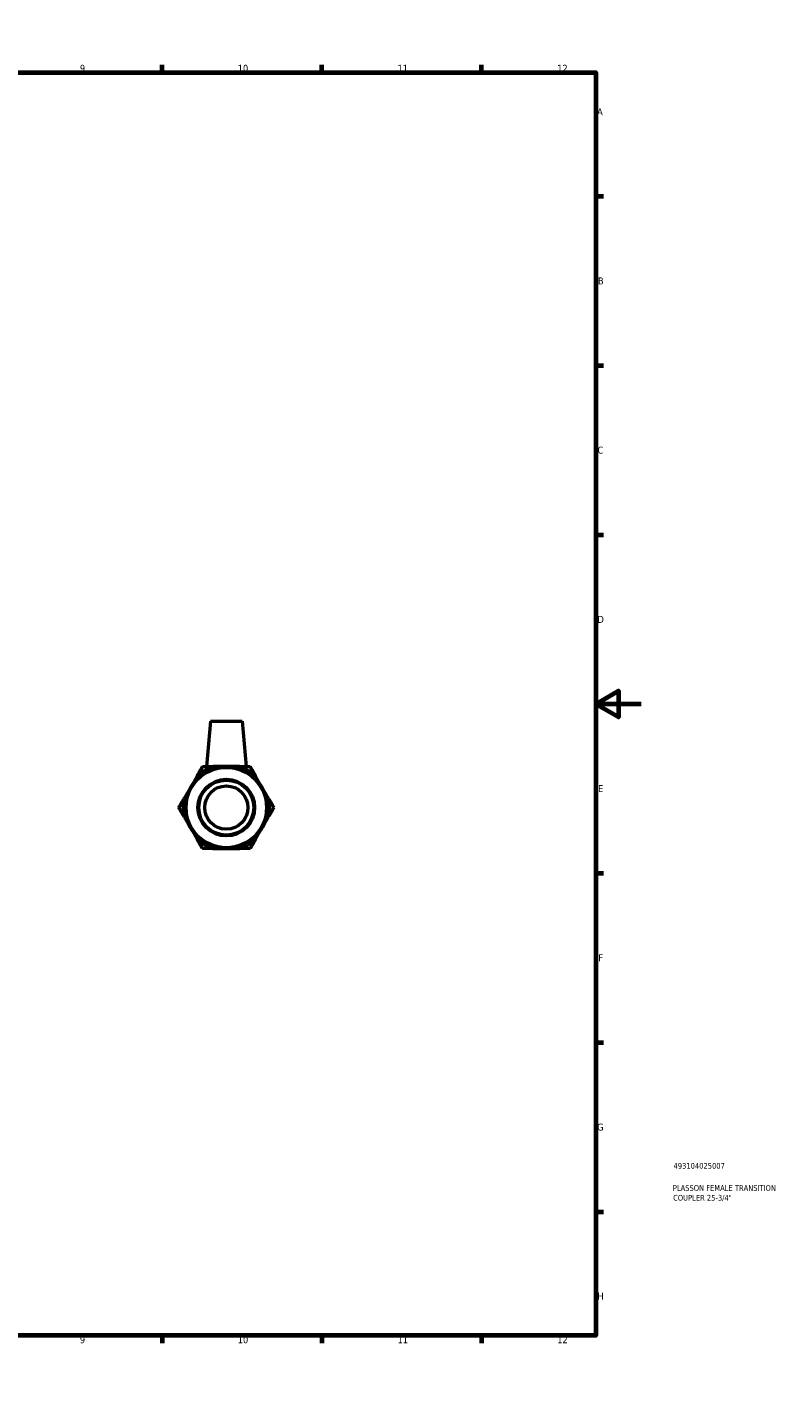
# Model space of a CAD drawing. Header units: millimetres. Extents: x 0 to 904, y -157 to 594.
# Tile 3 of 3: x 572 to 904, y 0 to 594. Entities that reach past the tile are written whole.
import ezdxf

# ---------------------------------------------------------------- set-up
doc = ezdxf.new("R2010")
doc.units = ezdxf.units.MM
for name, color, linetype, lineweight in [('Border (ANSI)', 7, 'Continuous', 70), ('Title (ISO)', 7, 'Continuous', 50), ('Visible (ANSI)', 7, 'Continuous', 50)]:
    doc.layers.add(name, color=color, linetype=linetype, lineweight=lineweight)
doc.styles.add('Note Text (ANSI)', font='tahoma.ttf')
doc.styles.add('Note Text (ISO)', font='tahoma.ttf')

# ---------------------------------------------------------------- blocks, each defined once
blk = doc.blocks.new('Borders Default Border')
at = {"layer": 'Border (ANSI)'}
for p, q in [((70.08, 574), (70.08, 577.45)), ((140.17, 574), (140.17, 577.45)), ((210.25, 574), (210.25, 577.45)), ((280.33, 574), (280.33, 577.45)), ((350.42, 574), (350.42, 577.45)), ((490.58, 574), (490.58, 577.45)), ((560.67, 574), (560.67, 577.45)), ((630.75, 574), (630.75, 577.45)), ((700.83, 574), (700.83, 577.45)), ((770.92, 574), (770.92, 577.45)), ((20, 519.75), (16.55, 519.75)), ((821, 519.75), (824.45, 519.75)), ((20, 445.5), (16.55, 445.5)), ((821, 445.5), (824.45, 445.5)), ((20, 371.25), (16.55, 371.25)), ((821, 371.25), (824.45, 371.25)), ((20, 222.75), (16.55, 222.75)), ((821, 222.75), (824.45, 222.75)), ((20, 148.5), (16.55, 148.5)), ((821, 148.5), (824.45, 148.5)), ((20, 74.25), (16.55, 74.25)), ((821, 74.25), (824.45, 74.25)), ((70.08, 20), (70.08, 16.55)), ((140.17, 20), (140.17, 16.55)), ((210.25, 20), (210.25, 16.55)), ((280.33, 20), (280.33, 16.55)), ((350.42, 20), (350.42, 16.55)), ((490.58, 20), (490.58, 16.55)), ((560.67, 20), (560.67, 16.55)), ((630.75, 20), (630.75, 16.55)), ((700.83, 20), (700.83, 16.55)), ((770.92, 20), (770.92, 16.55))]:
    blk.add_line(p, q, dxfattribs=at)
at = {"layer": 'Border (ANSI)', "flags": 128}
for points in [[(420.5, 594), (420.5, 574), (414.73, 584), (426.27, 584), (420.5, 574)], [(20, 20), (20, 574), (821, 574), (821, 20), (20, 20)], [(0, 297), (20, 297), (10, 302.77), (10, 291.23), (20, 297)], [(841, 297), (821, 297), (831, 302.77), (831, 291.23), (821, 297)], [(420.5, 0), (420.5, 20), (414.73, 10), (426.27, 10), (420.5, 20)]]:
    blk.add_lwpolyline(points, dxfattribs=at)
at = {"layer": 'Border (ANSI)', "color": 230, "true_color": 0xff0080, "attachment_point": 7, "style": 'Note Text (ANSI)'}
for s, insert, char_height in [('1', (34.35, 574.4), 3.05), ('2', (104.2, 574.4), 3.05), ('3', (174.26, 574.34), 3.05), ('4', (244.23, 574.4), 3.05), ('5', (314.48, 574.34), 3.05), ('6', (384.49, 574.34), 3.05), ('7', (454.6, 574.4), 3.05), ('8', (524.63, 574.33), 3.05), ('9', (594.7, 574.34), 3.05), ('10', (663.96, 574.34), 3.048), ('11', (734.04, 574.4), 3.048), ('12', (804.13, 574.4), 3.048), ('A', (16.78, 555.35), 3.05), ('A', (821.63, 555.35), 3.05), ('B', (17.15, 481.1), 3.05), ('B', (821.99, 481.1), 3.05), ('C', (16.95, 406.8), 3.05), ('C', (821.8, 406.8), 3.05), ('D', (16.96, 332.6), 3.05), ('D', (821.81, 332.6), 3.05), ('E', (17.21, 258.35), 3.05), ('E', (822.05, 258.35), 3.05), ('F', (17.29, 184.1), 3.05), ('F', (822.14, 184.1), 3.05), ('G', (16.81, 109.79), 3.05), ('G', (821.66, 109.79), 3.05), ('H', (16.97, 35.6), 3.05), ('H', (821.81, 35.6), 3.05), ('1', (34.35, 16.55), 3.05), ('2', (104.2, 16.55), 3.05), ('3', (174.26, 16.49), 3.05), ('4', (244.23, 16.55), 3.05), ('5', (314.48, 16.49), 3.05), ('6', (384.49, 16.49), 3.05), ('7', (454.6, 16.55), 3.05), ('8', (524.63, 16.48), 3.05), ('9', (594.7, 16.49), 3.05), ('10', (663.96, 16.49), 3.048), ('11', (734.04, 16.55), 3.048), ('12', (804.13, 16.55), 3.048)]:
    blk.add_mtext(s, dxfattribs=dict(at, insert=insert, char_height=char_height))
blk = doc.blocks.new('Title Blocks ISO')
at = {"layer": 'Title (ISO)', "color": 232, "true_color": 0xca0064, "style": 'Note Text (ISO)'}
for tag, p in [('PART_NUMBER_001', (34.16, 73.13)), ('DESCRIPTION_001', (33.84, 63.4)), ('DESCRIPTION_002', (33.98, 59.12))]:
    blk.add_attdef(tag, p, '', height=2.5, dxfattribs=at)

msp = doc.modelspace()

# ---------------------------------------------------------------- linework, layer by layer
at = {"layer": 'Visible (ANSI)'}
for p, q in [((651.935, 289.538), (650.185, 269.538)), ((651.935, 289.538), (665.935, 289.538)), ((665.935, 289.538), (667.684, 269.538)), ((658.935, 269.538), (653.223, 269.538)), ((664.647, 269.538), (658.935, 269.538)), ((646.202, 265.485), (643.346, 260.538)), ((674.523, 260.538), (671.667, 265.485)), ((643.346, 260.538), (640.49, 255.592)), ((677.379, 255.592), (674.523, 260.538)), ((640.49, 247.485), (643.346, 242.538)), ((674.523, 242.538), (677.379, 247.485)), ((643.346, 242.538), (646.202, 237.592)), ((671.667, 237.592), (674.523, 242.538)), ((653.223, 233.538), (658.935, 233.538)), ((658.935, 233.538), (664.647, 233.538))]:
    msp.add_line(p, q, dxfattribs=at)
for radius in [18, 17.625, 12.434, 12.059, 9.5]:
    msp.add_circle((658.935, 251.538), radius, dxfattribs=at)
for start, end in [(107.606358, 132.393642), (47.606358, 72.393642), (167.606358, 192.393642), (347.606358, 12.393642), (227.606358, 252.393642), (287.606358, 312.393642)]:
    msp.add_arc((658.935, 251.538), 18.885, start, end, dxfattribs=at)
for points in [[(646.202, 265.485), (647.316, 267.415), (648.542, 269.538)], [(648.542, 269.538), (650.995, 269.538), (653.223, 269.538)], [(664.647, 269.538), (666.875, 269.538), (669.327, 269.538)], [(669.327, 269.538), (670.553, 267.415), (671.667, 265.485)], [(638.15, 251.538), (639.376, 253.662), (640.49, 255.592)], [(677.379, 255.592), (678.493, 253.662), (679.719, 251.538)], [(640.49, 247.485), (639.376, 249.415), (638.15, 251.538)], [(679.719, 251.538), (678.493, 249.415), (677.379, 247.485)], [(648.542, 233.538), (647.316, 235.662), (646.202, 237.592)], [(653.223, 233.538), (650.995, 233.538), (648.542, 233.538)], [(669.327, 233.538), (666.875, 233.538), (664.647, 233.538)], [(671.667, 237.592), (670.553, 235.662), (669.327, 233.538)]]:
    msp.add_rational_spline(points, [1, 1.00703313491, 1], degree=2, dxfattribs=at)

# ---------------------------------------------------------------- block references
msp.add_blockref('Borders Default Border', (0, 0))
msp.add_blockref('Title Blocks ISO', (821, 20)).add_auto_attribs({'PART_NUMBER_001': '493104025007', 'DESCRIPTION_001': 'PLASSON FEMALE TRANSITION', 'DESCRIPTION_002': 'COUPLER 25-3/4"'})

doc.saveas('drawing.dxf')
